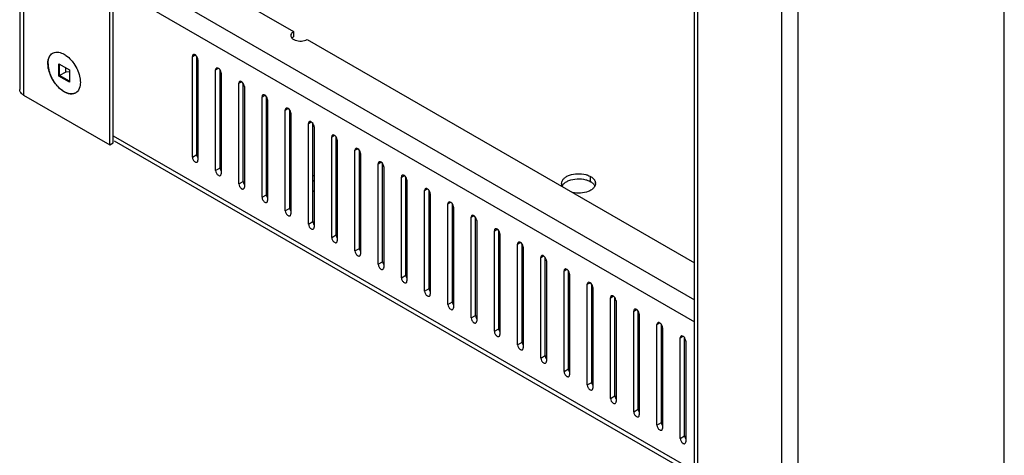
# Model space of a CAD drawing. Header units: inches. Extents: x 5 to 265, y 5 to 171.
# Tile 17 of 212: x 188.58 to 197.96, y 68.57 to 72.72. Entities that reach past the tile are written whole.
import ezdxf

# ---------------------------------------------------------------- set-up
doc = ezdxf.new("R2010")
doc.units = ezdxf.units.IN
doc.header["$LTSCALE"] = 14.96
doc.header["$MEASUREMENT"] = 0
doc.layers.get('0').update_dxf_attribs({"linetype": 'CONTINUOUS'})
doc.layers.add('03_ALL_AXES', color=7, linetype='CONTINUOUS')

msp = doc.modelspace()

# ---------------------------------------------------------------- linework, layer by layer
at = {"color": 7, "linetype": 'Continuous'}
for p, q in [((188.5768, 127.2728), (188.5768, 72.0541)), ((188.6146, 127.251), (188.6146, 72.0014)), ((197.9576, 59.5594), (197.9576, 125.6961)), ((195.8363, 124.5603), (195.8363, 58.4236)), ((195.9904, 124.5603), (195.9904, 58.4236)), ((195.0046, 60.5139), (195.0046, 123.458)), ((195.0365, 60.4694), (195.0365, 123.438)), ((189.4348, 71.5278), (189.4348, 73.1098)), ((189.4681, 71.547), (189.4681, 73.1167)), ((189.6127, 73.1635), (195.0046, 70.0505)), ((189.5041, 73.0155), (195.0046, 69.8399)), ((188.9498, 72.2998), (189.0509, 72.2415)), ((188.9498, 72.1831), (188.9498, 72.2998)), ((188.9568, 72.1872), (188.9568, 72.2958)), ((189.0163, 72.2215), (189.0163, 72.2614)), ((189.0509, 72.2415), (189.0509, 72.1247)), ((188.9568, 72.1872), (188.9498, 72.1831)), ((189.0509, 72.1247), (188.9498, 72.1831)), ((189.0163, 72.2215), (188.9568, 72.1872)), ((189.0509, 72.1329), (188.9568, 72.1872)), ((189.0509, 72.2222), (189.0163, 72.2215)), ((188.6146, 72.0014), (189.4348, 71.5278)), ((189.4681, 71.614), (195.0046, 68.4175)), ((189.4348, 71.5278), (189.4681, 71.547)), ((189.4782, 71.5645), (195.0046, 68.3739))]:
    msp.add_line(p, q, dxfattribs=at)
for centre, radius, start, end in [((188.9277, 72.338), 0.0735, 120.01018, 131.09636), ((189.0729, 72.0865), 0.0735, 300.01018, 311.09636), ((189.0709, 72.0888), 0.0766, 311.11276, 316.26509)]:
    msp.add_arc(centre, radius, start, end, dxfattribs=at)
for points, knots in [([(188.8495, 72.2596), (188.8449, 72.2857), (188.8422, 72.3338), (188.8638, 72.3799), (188.8794, 72.3934)], [0, 0, 0, 0, 0.561658, 1, 1, 1, 1]), ([(188.9332, 72.4119), (188.9386, 72.4118), (188.9621, 72.4093), (188.9846, 72.4), (189.0003, 72.3909)], [0, 0, 0, 0, 0.228297, 1, 1, 1, 1]), ([(189.0003, 72.3909), (189.0062, 72.3875), (189.0308, 72.3715), (189.0526, 72.3513), (189.0674, 72.3344)], [0, 0, 0, 0, 0.233029, 1, 1, 1, 1]), ([(189.0674, 72.3344), (189.0727, 72.3285), (189.0933, 72.3034), (189.1105, 72.2757), (189.1213, 72.2538)], [0, 0, 0, 0, 0.24633, 1, 1, 1, 1]), ([(188.8794, 72.1707), (188.8758, 72.178), (188.8629, 72.2065), (188.8536, 72.2367), (188.8495, 72.2596)], [0, 0, 0, 0, 0.258629, 1, 1, 1, 1]), ([(189.1213, 72.2538), (189.1248, 72.2465), (189.1377, 72.218), (189.1471, 72.1878), (189.1511, 72.1649)], [0, 0, 0, 0, 0.258629, 1, 1, 1, 1]), ([(188.9338, 72.0894), (188.9284, 72.0954), (188.9077, 72.1207), (188.8903, 72.1486), (188.8794, 72.1707)], [0, 0, 0, 0, 0.246233, 1, 1, 1, 1]), ([(189.1511, 72.1649), (189.1518, 72.1612), (189.154, 72.1467), (189.1551, 72.1319), (189.155, 72.1211)], [0, 0, 0, 0, 0.259671, 1, 1, 1, 1]), ([(188.6146, 72.0014), (188.6039, 72.0075), (188.5857, 72.0216), (188.5768, 72.044), (188.5768, 72.0541)], [0, 0, 0, 0, 0.550026, 1, 1, 1, 1]), ([(189.0003, 72.0337), (188.9945, 72.037), (188.9701, 72.0528), (188.9486, 72.0728), (188.9338, 72.0894)], [0, 0, 0, 0, 0.233124, 1, 1, 1, 1]), ([(189.155, 72.1211), (189.1549, 72.1124), (189.1528, 72.0823), (189.1412, 72.0515), (189.1262, 72.0358)], [0, 0, 0, 0, 0.285287, 1, 1, 1, 1]), ([(189.0674, 72.0126), (189.0641, 72.0127), (189.0498, 72.0137), (189.0359, 72.0176), (189.0257, 72.0215)], [0, 0, 0, 0, 0.23573, 1, 1, 1, 1]), ([(189.1097, 72.0228), (189.1066, 72.0211), (189.0934, 72.0147), (189.0785, 72.0123), (189.0674, 72.0126)], [0, 0, 0, 0, 0.242839, 1, 1, 1, 1])]:
    msp.add_open_spline(points, degree=3, knots=knots, dxfattribs=at)
for points in [[(188.8909, 72.4017), (188.8962, 72.4047), (188.9018, 72.4071), (188.9077, 72.4088)], [(188.9077, 72.4088), (188.9159, 72.4111), (188.9246, 72.4121), (188.9332, 72.4119)], [(189.0257, 72.0215), (189.0169, 72.0248), (189.0084, 72.029), (189.0003, 72.0337)]]:
    msp.add_open_spline(points, degree=3, dxfattribs=at)
at = {"layer": '03_ALL_AXES', "color": 7, "linetype": 'Continuous'}
for p, q in [((189.9001, 73.3495), (191.186, 72.6071)), ((191.186, 72.6071), (191.186, 72.5581)), ((191.3154, 72.5324), (195.0046, 70.4024)), ((190.2218, 72.3697), (190.2484, 72.385)), ((190.2218, 71.4103), (190.2218, 72.3697)), ((190.2643, 71.4348), (190.2643, 72.3686)), ((190.2749, 72.339), (190.2749, 71.3797)), ((190.4432, 72.2419), (190.4697, 72.2572)), ((190.4432, 71.2825), (190.4432, 72.2419)), ((190.4856, 71.307), (190.4856, 72.2408)), ((190.4962, 72.2113), (190.4962, 71.2519)), ((190.6645, 72.1141), (190.691, 72.1294)), ((190.6645, 71.1547), (190.6645, 72.1141)), ((190.7069, 71.1792), (190.7069, 72.1131)), ((190.7175, 72.0835), (190.7175, 71.1241)), ((190.8858, 71.9863), (190.9123, 72.0016)), ((190.8858, 71.0269), (190.8858, 71.9863)), ((190.9283, 71.0514), (190.9283, 71.9853)), ((190.9389, 71.9557), (190.9389, 70.9963)), ((191.1071, 71.8585), (191.1337, 71.8739)), ((191.1071, 70.8992), (191.1071, 71.8585)), ((191.1496, 70.9237), (191.1496, 71.8575)), ((191.1602, 71.8279), (191.1602, 70.8685)), ((191.3285, 71.7308), (191.355, 71.7461)), ((191.3285, 70.7714), (191.3285, 71.7308)), ((191.3709, 70.7959), (191.3709, 71.7297)), ((191.3815, 71.7001), (191.3815, 70.7408)), ((191.5498, 71.603), (191.5763, 71.6183)), ((191.5498, 70.6436), (191.5498, 71.603)), ((191.5922, 70.6681), (191.5922, 71.6019)), ((191.6028, 71.5724), (191.6028, 70.613)), ((191.7711, 71.4752), (191.7976, 71.4905)), ((190.2218, 71.4103), (190.2643, 71.4348)), ((191.7711, 70.5158), (191.7711, 71.4752)), ((191.8136, 70.5403), (191.8136, 71.4742)), ((191.8242, 71.4446), (191.8242, 70.4852)), ((190.4432, 71.2825), (190.4856, 71.307)), ((191.9925, 71.3474), (192.019, 71.3627)), ((191.9925, 70.388), (191.9925, 71.3474)), ((192.0349, 70.4125), (192.0349, 71.3464)), ((192.0455, 71.3168), (192.0455, 70.3574)), ((192.2138, 71.2197), (192.2403, 71.235)), ((192.2138, 70.2603), (192.2138, 71.2197)), ((192.2562, 70.2848), (192.2562, 71.2186)), ((194.0156, 71.176), (194.0156, 71.2249)), ((190.6645, 71.1547), (190.7069, 71.1792)), ((192.2668, 71.189), (192.2668, 70.2296)), ((192.4351, 71.0919), (192.4616, 71.1072)), ((190.8858, 71.0269), (190.9283, 71.0514)), ((192.4351, 70.1325), (192.4351, 71.0919)), ((192.4775, 70.157), (192.4775, 71.0908)), ((192.4881, 71.0613), (192.4881, 70.1019)), ((191.1071, 70.8992), (191.1496, 70.9237)), ((192.6564, 70.9641), (192.6829, 70.9794)), ((192.6564, 70.0047), (192.6564, 70.9641)), ((192.6989, 70.0292), (192.6989, 70.9631)), ((192.7095, 70.9335), (192.7095, 69.9741)), ((192.8778, 70.8363), (192.9043, 70.8516)), ((192.8778, 69.8769), (192.8778, 70.8363)), ((192.9202, 69.9014), (192.9202, 70.8353)), ((191.3285, 70.7714), (191.3709, 70.7959)), ((192.9308, 70.8057), (192.9308, 69.8463)), ((191.5498, 70.6436), (191.5922, 70.6681)), ((193.0991, 70.7085), (193.1256, 70.7238)), ((193.0991, 69.7491), (193.0991, 70.7085)), ((193.1415, 69.7736), (193.1415, 70.7075)), ((193.1521, 70.6779), (193.1521, 69.7185)), ((193.3204, 70.5808), (193.3469, 70.5961)), ((193.3204, 69.6214), (193.3204, 70.5808)), ((193.3628, 69.6459), (193.3628, 70.5797)), ((193.3734, 70.5501), (193.3734, 69.5907)), ((191.7711, 70.5158), (191.8136, 70.5403)), ((193.5417, 70.453), (193.5682, 70.4683)), ((193.5417, 69.4936), (193.5417, 70.453)), ((193.5842, 69.5181), (193.5842, 70.4519)), ((191.9925, 70.388), (192.0349, 70.4125)), ((193.5948, 70.4224), (193.5948, 69.463)), ((192.2138, 70.2603), (192.2562, 70.2848)), ((193.7631, 70.3252), (193.7896, 70.3405)), ((193.7631, 69.3658), (193.7631, 70.3252)), ((193.8055, 69.3903), (193.8055, 70.3242)), ((193.8161, 70.2946), (193.8161, 69.3352)), ((193.9844, 70.1974), (194.0109, 70.2127)), ((193.9844, 69.238), (193.9844, 70.1974)), ((194.0268, 69.2625), (194.0268, 70.1964)), ((192.4351, 70.1325), (192.4775, 70.157)), ((194.0374, 70.1668), (194.0374, 69.2074)), ((194.2057, 70.0696), (194.2322, 70.0849)), ((192.6564, 70.0047), (192.6989, 70.0292)), ((194.2057, 69.1102), (194.2057, 70.0696)), ((194.2481, 69.1347), (194.2481, 70.0686)), ((194.2587, 70.039), (194.2587, 69.0796)), ((192.8778, 69.8769), (192.9202, 69.9014)), ((194.427, 69.9419), (194.4535, 69.9572)), ((194.427, 68.9825), (194.427, 69.9419)), ((194.4695, 69.007), (194.4695, 69.9408)), ((194.4801, 69.9112), (194.4801, 68.9518)), ((194.6484, 69.8141), (194.6749, 69.8294)), ((194.6484, 68.8547), (194.6484, 69.8141)), ((194.6908, 68.8792), (194.6908, 69.813)), ((193.0991, 69.7491), (193.1415, 69.7736)), ((194.7014, 69.7835), (194.7014, 68.8241)), ((194.8697, 69.6863), (194.8962, 69.7016)), ((193.3204, 69.6214), (193.3628, 69.6459)), ((194.8697, 68.7269), (194.8697, 69.6863)), ((194.9121, 68.7514), (194.9121, 69.6853)), ((194.9227, 69.6557), (194.9227, 68.6963)), ((193.5417, 69.4936), (193.5842, 69.5181)), ((193.7631, 69.3658), (193.8055, 69.3903)), ((193.9844, 69.238), (194.0268, 69.2625)), ((194.2057, 69.1102), (194.2481, 69.1347)), ((194.427, 68.9825), (194.4695, 69.007)), ((194.6484, 68.8547), (194.6908, 68.8792)), ((194.8697, 68.7269), (194.9121, 68.7514))]:
    msp.add_line(p, q, dxfattribs=at)
for centre, radius, start, end in [((190.314, 71.7943), 0.4344, 95.16947, 96.61317), ((190.314, 71.7453), 0.4344, 95.16947, 96.61317), ((190.3699, 71.9117), 0.2586, 60.67535, 63.08789), ((190.3706, 71.9619), 0.2571, 60.6711, 62.73663), ((190.3717, 72.1932), 0.2548, 296.88762, 299.97176), ((190.314, 72.3623), 0.4338, 263.38116, 264.82682), ((191.4686, 71.1038), 0.1584, 124.16044, 128.32633), ((191.5387, 70.9586), 0.3173, 78.18753, 80.12606), ((191.5387, 70.9096), 0.3173, 78.18753, 80.12606), ((191.4686, 71.0548), 0.1584, 124.16044, 128.32633), ((193.7941, 71.159), 0.0542, 179.9719, 188.59659), ((194.0087, 71.159), 0.0542, 359.9719, 8.59659), ((191.4682, 71.2134), 0.1575, 230.66724, 235.86624), ((191.5387, 71.3588), 0.3167, 279.7774, 281.82674)]:
    msp.add_arc(centre, radius, start, end, dxfattribs=at)
for points, knots in [([(191.186, 72.6071), (191.1784, 72.6027), (191.1654, 72.5927), (191.1592, 72.5768), (191.1592, 72.5697)], [0, 0, 0, 0, 0.550516, 1, 1, 1, 1]), ([(191.1592, 72.5697), (191.1592, 72.5652), (191.1614, 72.5558), (191.167, 72.5479), (191.1704, 72.5443)], [0, 0, 0, 0, 0.473992, 1, 1, 1, 1]), ([(191.186, 72.5581), (191.1844, 72.5572), (191.1785, 72.5535), (191.173, 72.549), (191.1696, 72.5452)], [0, 0, 0, 0, 0.265021, 1, 1, 1, 1]), ([(191.1704, 72.5443), (191.1724, 72.5423), (191.1816, 72.534), (191.193, 72.5283), (191.202, 72.525)], [0, 0, 0, 0, 0.226138, 1, 1, 1, 1]), ([(191.202, 72.525), (191.2206, 72.5182), (191.26, 72.5137), (191.2991, 72.5229), (191.3154, 72.5324)], [0, 0, 0, 0, 0.512471, 1, 1, 1, 1]), ([(188.8465, 72.3011), (188.8465, 72.3071), (188.847, 72.3189), (188.8495, 72.3359), (188.8531, 72.3492), (188.8567, 72.359), (188.8608, 72.368), (188.8669, 72.3783), (188.8758, 72.3889), (188.8861, 72.3976), (188.8938, 72.402), (188.8978, 72.4038)], [0, 0, 0, 0, 0.149681, 0.29107, 0.424162, 0.487787, 0.549579, 0.668139, 0.781385, 0.89125, 1, 1, 1, 1]), ([(190.2296, 72.3868), (190.2271, 72.3854), (190.2227, 72.3799), (190.2218, 72.3732), (190.2218, 72.3697)], [0, 0, 0, 0, 0.450018, 1, 1, 1, 1]), ([(190.2647, 72.369), (190.2609, 72.3747), (190.2526, 72.3839), (190.2404, 72.389), (190.2351, 72.3885)], [0, 0, 0, 0, 0.566578, 1, 1, 1, 1]), ([(190.2749, 72.339), (190.2749, 72.3415), (190.2738, 72.3521), (190.2693, 72.3622), (190.2647, 72.369)], [0, 0, 0, 0, 0.227956, 1, 1, 1, 1]), ([(188.8465, 72.3011), (188.8465, 72.2919), (188.8478, 72.2729), (188.853, 72.2442), (188.8614, 72.2147), (188.8729, 72.1852), (188.8872, 72.1563), (188.904, 72.1286), (188.9229, 72.1028), (188.9369, 72.0869), (188.9441, 72.0794)], [0, 0, 0, 0, 0.111125, 0.229386, 0.353486, 0.481816, 0.612562, 0.743796, 0.873569, 1, 1, 1, 1]), ([(190.4509, 72.2591), (190.4484, 72.2576), (190.4441, 72.2521), (190.4432, 72.2455), (190.4432, 72.2419)], [0, 0, 0, 0, 0.450018, 1, 1, 1, 1]), ([(190.486, 72.2412), (190.4822, 72.247), (190.4739, 72.2561), (190.4617, 72.2612), (190.4564, 72.2607)], [0, 0, 0, 0, 0.566578, 1, 1, 1, 1]), ([(190.4962, 72.2113), (190.4962, 72.2137), (190.4951, 72.2243), (190.4906, 72.2344), (190.486, 72.2412)], [0, 0, 0, 0, 0.227956, 1, 1, 1, 1]), ([(188.9441, 72.0794), (188.9494, 72.074), (188.9601, 72.0637), (188.9769, 72.0499), (188.9941, 72.038), (189.0059, 72.0314), (189.0118, 72.0285)], [0, 0, 0, 0, 0.266684, 0.523204, 0.768022, 1, 1, 1, 1]), ([(190.6723, 72.1313), (190.6697, 72.1298), (190.6654, 72.1243), (190.6645, 72.1177), (190.6645, 72.1141)], [0, 0, 0, 0, 0.450018, 1, 1, 1, 1]), ([(190.7074, 72.1135), (190.7035, 72.1192), (190.6953, 72.1284), (190.683, 72.1334), (190.6778, 72.133)], [0, 0, 0, 0, 0.566578, 1, 1, 1, 1]), ([(190.7175, 72.0835), (190.7175, 72.0859), (190.7164, 72.0965), (190.712, 72.1067), (190.7074, 72.1135)], [0, 0, 0, 0, 0.227956, 1, 1, 1, 1]), ([(189.0118, 72.0285), (189.0156, 72.0267), (189.0298, 72.0203), (189.0451, 72.0159), (189.0565, 72.0145)], [0, 0, 0, 0, 0.266609, 1, 1, 1, 1]), ([(189.0565, 72.0145), (189.0629, 72.0137), (189.0756, 72.0133), (189.0911, 72.0161), (189.1023, 72.0203), (189.1102, 72.0244), (189.1175, 72.0294), (189.122, 72.0333), (189.1241, 72.0354)], [0, 0, 0, 0, 0.26601, 0.515847, 0.637236, 0.757609, 0.878141, 1, 1, 1, 1]), ([(190.8936, 72.0035), (190.8911, 72.002), (190.8867, 71.9965), (190.8858, 71.9899), (190.8858, 71.9863)], [0, 0, 0, 0, 0.450018, 1, 1, 1, 1]), ([(190.9287, 71.9857), (190.9248, 71.9914), (190.9166, 72.0006), (190.9043, 72.0057), (190.8991, 72.0052)], [0, 0, 0, 0, 0.566578, 1, 1, 1, 1]), ([(190.9389, 71.9557), (190.9389, 71.9581), (190.9377, 71.9688), (190.9333, 71.9789), (190.9287, 71.9857)], [0, 0, 0, 0, 0.227956, 1, 1, 1, 1]), ([(191.1149, 71.8757), (191.1124, 71.8743), (191.108, 71.8688), (191.1071, 71.8621), (191.1071, 71.8585)], [0, 0, 0, 0, 0.450018, 1, 1, 1, 1]), ([(191.15, 71.8579), (191.1462, 71.8636), (191.1379, 71.8728), (191.1257, 71.8779), (191.1204, 71.8774)], [0, 0, 0, 0, 0.566578, 1, 1, 1, 1]), ([(191.1602, 71.8279), (191.1602, 71.8304), (191.1591, 71.841), (191.1546, 71.8511), (191.15, 71.8579)], [0, 0, 0, 0, 0.227956, 1, 1, 1, 1]), ([(191.3362, 71.7479), (191.3337, 71.7465), (191.3294, 71.741), (191.3285, 71.7343), (191.3285, 71.7308)], [0, 0, 0, 0, 0.450018, 1, 1, 1, 1]), ([(191.3713, 71.7301), (191.3675, 71.7358), (191.3592, 71.745), (191.347, 71.7501), (191.3417, 71.7496)], [0, 0, 0, 0, 0.566578, 1, 1, 1, 1]), ([(191.3815, 71.7001), (191.3815, 71.7026), (191.3804, 71.7132), (191.3759, 71.7233), (191.3713, 71.7301)], [0, 0, 0, 0, 0.227956, 1, 1, 1, 1]), ([(191.5576, 71.6202), (191.555, 71.6187), (191.5507, 71.6132), (191.5498, 71.6066), (191.5498, 71.603)], [0, 0, 0, 0, 0.450018, 1, 1, 1, 1]), ([(191.5927, 71.6023), (191.5888, 71.6081), (191.5806, 71.6172), (191.5683, 71.6223), (191.5631, 71.6219)], [0, 0, 0, 0, 0.566578, 1, 1, 1, 1]), ([(191.6028, 71.5724), (191.6028, 71.5748), (191.6017, 71.5854), (191.5973, 71.5955), (191.5927, 71.6023)], [0, 0, 0, 0, 0.227956, 1, 1, 1, 1]), ([(191.7789, 71.4924), (191.7764, 71.4909), (191.772, 71.4854), (191.7711, 71.4788), (191.7711, 71.4752)], [0, 0, 0, 0, 0.450018, 1, 1, 1, 1]), ([(191.814, 71.4746), (191.8101, 71.4803), (191.8019, 71.4895), (191.7896, 71.4945), (191.7844, 71.4941)], [0, 0, 0, 0, 0.566578, 1, 1, 1, 1]), ([(190.2218, 71.4103), (190.2218, 71.4012), (190.2281, 71.3832), (190.2405, 71.3689), (190.2484, 71.3643)], [0, 0, 0, 0, 0.500114, 1, 1, 1, 1]), ([(190.2643, 71.4348), (190.2643, 71.4334), (190.2646, 71.4275), (190.2662, 71.4217), (190.2678, 71.4174)], [0, 0, 0, 0, 0.231048, 1, 1, 1, 1]), ([(191.8242, 71.4446), (191.8242, 71.447), (191.823, 71.4576), (191.8186, 71.4678), (191.814, 71.4746)], [0, 0, 0, 0, 0.227956, 1, 1, 1, 1]), ([(190.2484, 71.3643), (190.2515, 71.3626), (190.2577, 71.36), (190.2646, 71.361), (190.2671, 71.3625)], [0, 0, 0, 0, 0.550834, 1, 1, 1, 1]), ([(190.2671, 71.3625), (190.2696, 71.364), (190.274, 71.3694), (190.2749, 71.3761), (190.2749, 71.3797)], [0, 0, 0, 0, 0.450018, 1, 1, 1, 1]), ([(190.4856, 71.307), (190.4856, 71.3056), (190.486, 71.2997), (190.4875, 71.2939), (190.4892, 71.2896)], [0, 0, 0, 0, 0.231048, 1, 1, 1, 1]), ([(192.0002, 71.3646), (191.9977, 71.3631), (191.9933, 71.3576), (191.9925, 71.351), (191.9925, 71.3474)], [0, 0, 0, 0, 0.450018, 1, 1, 1, 1]), ([(192.0353, 71.3468), (192.0315, 71.3525), (192.0232, 71.3617), (192.011, 71.3668), (192.0057, 71.3663)], [0, 0, 0, 0, 0.566578, 1, 1, 1, 1]), ([(192.0455, 71.3168), (192.0455, 71.3192), (192.0444, 71.3299), (192.0399, 71.34), (192.0353, 71.3468)], [0, 0, 0, 0, 0.227956, 1, 1, 1, 1]), ([(190.4432, 71.2825), (190.4432, 71.2734), (190.4494, 71.2555), (190.4618, 71.2411), (190.4697, 71.2366)], [0, 0, 0, 0, 0.500114, 1, 1, 1, 1]), ([(190.4697, 71.2366), (190.4728, 71.2348), (190.479, 71.2322), (190.4859, 71.2333), (190.4884, 71.2347)], [0, 0, 0, 0, 0.550834, 1, 1, 1, 1]), ([(190.4884, 71.2347), (190.491, 71.2362), (190.4953, 71.2417), (190.4962, 71.2483), (190.4962, 71.2519)], [0, 0, 0, 0, 0.450018, 1, 1, 1, 1]), ([(192.2215, 71.2368), (192.219, 71.2354), (192.2147, 71.2299), (192.2138, 71.2232), (192.2138, 71.2197)], [0, 0, 0, 0, 0.450018, 1, 1, 1, 1]), ([(192.2566, 71.219), (192.2528, 71.2247), (192.2445, 71.2339), (192.2323, 71.239), (192.227, 71.2385)], [0, 0, 0, 0, 0.566578, 1, 1, 1, 1]), ([(192.2668, 71.189), (192.2668, 71.1915), (192.2657, 71.2021), (192.2612, 71.2122), (192.2566, 71.219)], [0, 0, 0, 0, 0.227956, 1, 1, 1, 1]), ([(193.7399, 71.159), (193.7399, 71.1669), (193.7438, 71.1837), (193.7598, 71.2058), (193.7842, 71.2245), (193.8274, 71.2446), (193.8913, 71.2556), (193.9442, 71.2504), (193.9697, 71.2435)], [0, 0, 0, 0, 0.087232, 0.184044, 0.295672, 0.422614, 0.708159, 1, 1, 1, 1]), ([(193.8088, 71.1864), (193.8336, 71.1964), (193.8881, 71.2068), (193.9431, 71.2017), (193.9697, 71.1945)], [0, 0, 0, 0, 0.492405, 1, 1, 1, 1]), ([(193.9697, 71.2435), (193.9739, 71.2424), (193.9897, 71.2376), (194.0051, 71.231), (194.0156, 71.2249)], [0, 0, 0, 0, 0.263268, 1, 1, 1, 1]), ([(194.0156, 71.2249), (194.0195, 71.2227), (194.0332, 71.2139), (194.0455, 71.2024), (194.0521, 71.1925)], [0, 0, 0, 0, 0.272371, 1, 1, 1, 1]), ([(190.6645, 71.1547), (190.6645, 71.1456), (190.6707, 71.1277), (190.6831, 71.1133), (190.691, 71.1088)], [0, 0, 0, 0, 0.500114, 1, 1, 1, 1]), ([(190.691, 71.1088), (190.6941, 71.107), (190.7003, 71.1044), (190.7072, 71.1055), (190.7098, 71.1069)], [0, 0, 0, 0, 0.550834, 1, 1, 1, 1]), ([(190.7069, 71.1792), (190.7069, 71.1778), (190.7073, 71.1719), (190.7088, 71.1661), (190.7105, 71.1618)], [0, 0, 0, 0, 0.231048, 1, 1, 1, 1]), ([(190.7098, 71.1069), (190.7123, 71.1084), (190.7166, 71.1139), (190.7175, 71.1205), (190.7175, 71.1241)], [0, 0, 0, 0, 0.450018, 1, 1, 1, 1]), ([(192.4429, 71.109), (192.4403, 71.1076), (192.436, 71.1021), (192.4351, 71.0954), (192.4351, 71.0919)], [0, 0, 0, 0, 0.450018, 1, 1, 1, 1]), ([(192.478, 71.0912), (192.4741, 71.0969), (192.4659, 71.1061), (192.4536, 71.1112), (192.4484, 71.1107)], [0, 0, 0, 0, 0.566578, 1, 1, 1, 1]), ([(193.7466, 71.1365), (193.7479, 71.139), (193.7539, 71.1491), (193.7622, 71.1578), (193.7691, 71.1635)], [0, 0, 0, 0, 0.234163, 1, 1, 1, 1]), ([(193.7691, 71.1635), (193.7719, 71.1658), (193.7842, 71.175), (193.7979, 71.182), (193.8088, 71.1864)], [0, 0, 0, 0, 0.233874, 1, 1, 1, 1]), ([(193.9697, 71.1945), (193.9723, 71.1938), (193.9826, 71.1908), (193.9927, 71.1871), (194, 71.1839)], [0, 0, 0, 0, 0.25736, 1, 1, 1, 1]), ([(194, 71.1839), (194.0014, 71.1833), (194.0067, 71.1808), (194.0119, 71.1781), (194.0156, 71.176)], [0, 0, 0, 0, 0.256085, 1, 1, 1, 1]), ([(194.0156, 71.176), (194.0189, 71.1741), (194.0307, 71.1667), (194.0414, 71.1574), (194.0478, 71.1494)], [0, 0, 0, 0, 0.268125, 1, 1, 1, 1]), ([(194.0563, 71.1325), (194.055, 71.1301), (194.049, 71.1199), (194.0407, 71.1113), (194.0337, 71.1055)], [0, 0, 0, 0, 0.234163, 1, 1, 1, 1]), ([(194.0478, 71.1494), (194.0489, 71.1481), (194.0528, 71.143), (194.056, 71.1373), (194.058, 71.133)], [0, 0, 0, 0, 0.259767, 1, 1, 1, 1]), ([(194.0521, 71.1925), (194.0535, 71.1905), (194.0582, 71.1827), (194.0613, 71.1738), (194.0623, 71.1671)], [0, 0, 0, 0, 0.262095, 1, 1, 1, 1]), ([(194.0629, 71.159), (194.0629, 71.1568), (194.0624, 71.1476), (194.0594, 71.1387), (194.0563, 71.1325)], [0, 0, 0, 0, 0.244781, 1, 1, 1, 1]), ([(190.8858, 71.0269), (190.8858, 71.0178), (190.892, 70.9999), (190.9045, 70.9856), (190.9123, 70.981)], [0, 0, 0, 0, 0.500114, 1, 1, 1, 1]), ([(190.9283, 71.0514), (190.9283, 71.0501), (190.9286, 71.0441), (190.9302, 71.0383), (190.9318, 71.0341)], [0, 0, 0, 0, 0.231048, 1, 1, 1, 1]), ([(192.4881, 71.0613), (192.4881, 71.0637), (192.487, 71.0743), (192.4826, 71.0844), (192.478, 71.0912)], [0, 0, 0, 0, 0.227956, 1, 1, 1, 1]), ([(193.9941, 71.0826), (193.9708, 71.0732), (193.9198, 71.0629), (193.8681, 71.0664), (193.8427, 71.0722)], [0, 0, 0, 0, 0.490274, 1, 1, 1, 1]), ([(194.0337, 71.1055), (194.031, 71.1033), (194.0187, 71.0941), (194.0049, 71.087), (193.9941, 71.0826)], [0, 0, 0, 0, 0.233874, 1, 1, 1, 1]), ([(190.9123, 70.981), (190.9154, 70.9792), (190.9216, 70.9767), (190.9286, 70.9777), (190.9311, 70.9792)], [0, 0, 0, 0, 0.550834, 1, 1, 1, 1]), ([(190.9311, 70.9792), (190.9336, 70.9806), (190.938, 70.9861), (190.9389, 70.9927), (190.9389, 70.9963)], [0, 0, 0, 0, 0.450018, 1, 1, 1, 1]), ([(191.1496, 70.9237), (191.1496, 70.9223), (191.1499, 70.9164), (191.1515, 70.9105), (191.1531, 70.9063)], [0, 0, 0, 0, 0.231048, 1, 1, 1, 1]), ([(192.6642, 70.9813), (192.6617, 70.9798), (192.6573, 70.9743), (192.6564, 70.9677), (192.6564, 70.9641)], [0, 0, 0, 0, 0.450018, 1, 1, 1, 1]), ([(192.6993, 70.9634), (192.6954, 70.9692), (192.6872, 70.9783), (192.6749, 70.9834), (192.6697, 70.983)], [0, 0, 0, 0, 0.566578, 1, 1, 1, 1]), ([(192.7095, 70.9335), (192.7095, 70.9359), (192.7083, 70.9465), (192.7039, 70.9566), (192.6993, 70.9634)], [0, 0, 0, 0, 0.227956, 1, 1, 1, 1]), ([(191.1071, 70.8992), (191.1071, 70.8901), (191.1134, 70.8721), (191.1258, 70.8578), (191.1337, 70.8532)], [0, 0, 0, 0, 0.500114, 1, 1, 1, 1]), ([(191.1337, 70.8532), (191.1368, 70.8514), (191.143, 70.8489), (191.1499, 70.8499), (191.1524, 70.8514)], [0, 0, 0, 0, 0.550834, 1, 1, 1, 1]), ([(191.1524, 70.8514), (191.1549, 70.8528), (191.1593, 70.8583), (191.1602, 70.865), (191.1602, 70.8685)], [0, 0, 0, 0, 0.450018, 1, 1, 1, 1]), ([(192.8855, 70.8535), (192.883, 70.852), (192.8786, 70.8465), (192.8778, 70.8399), (192.8778, 70.8363)], [0, 0, 0, 0, 0.450018, 1, 1, 1, 1]), ([(192.9206, 70.8357), (192.9168, 70.8414), (192.9085, 70.8506), (192.8963, 70.8556), (192.891, 70.8552)], [0, 0, 0, 0, 0.566578, 1, 1, 1, 1]), ([(192.9308, 70.8057), (192.9308, 70.8081), (192.9297, 70.8187), (192.9252, 70.8289), (192.9206, 70.8357)], [0, 0, 0, 0, 0.227956, 1, 1, 1, 1]), ([(191.3285, 70.7714), (191.3285, 70.7623), (191.3347, 70.7443), (191.3471, 70.73), (191.355, 70.7254)], [0, 0, 0, 0, 0.500114, 1, 1, 1, 1]), ([(191.3709, 70.7959), (191.3709, 70.7945), (191.3713, 70.7886), (191.3728, 70.7828), (191.3745, 70.7785)], [0, 0, 0, 0, 0.231048, 1, 1, 1, 1]), ([(191.3737, 70.7236), (191.3763, 70.7251), (191.3806, 70.7305), (191.3815, 70.7372), (191.3815, 70.7408)], [0, 0, 0, 0, 0.450018, 1, 1, 1, 1]), ([(191.355, 70.7254), (191.3581, 70.7237), (191.3643, 70.7211), (191.3712, 70.7221), (191.3737, 70.7236)], [0, 0, 0, 0, 0.550834, 1, 1, 1, 1]), ([(191.5498, 70.6436), (191.5498, 70.6345), (191.556, 70.6166), (191.5684, 70.6022), (191.5763, 70.5977)], [0, 0, 0, 0, 0.500114, 1, 1, 1, 1]), ([(191.5922, 70.6681), (191.5922, 70.6667), (191.5926, 70.6608), (191.5941, 70.655), (191.5958, 70.6507)], [0, 0, 0, 0, 0.231048, 1, 1, 1, 1]), ([(193.1068, 70.7257), (193.1043, 70.7242), (193.1, 70.7188), (193.0991, 70.7121), (193.0991, 70.7085)], [0, 0, 0, 0, 0.450018, 1, 1, 1, 1]), ([(193.1419, 70.7079), (193.1381, 70.7136), (193.1298, 70.7228), (193.1176, 70.7279), (193.1123, 70.7274)], [0, 0, 0, 0, 0.566578, 1, 1, 1, 1]), ([(193.1521, 70.6779), (193.1521, 70.6803), (193.151, 70.691), (193.1465, 70.7011), (193.1419, 70.7079)], [0, 0, 0, 0, 0.227956, 1, 1, 1, 1]), ([(191.5763, 70.5977), (191.5794, 70.5959), (191.5856, 70.5933), (191.5925, 70.5944), (191.5951, 70.5958)], [0, 0, 0, 0, 0.550834, 1, 1, 1, 1]), ([(191.5951, 70.5958), (191.5976, 70.5973), (191.6019, 70.6028), (191.6028, 70.6094), (191.6028, 70.613)], [0, 0, 0, 0, 0.450018, 1, 1, 1, 1]), ([(193.3282, 70.5979), (193.3256, 70.5965), (193.3213, 70.591), (193.3204, 70.5843), (193.3204, 70.5808)], [0, 0, 0, 0, 0.450018, 1, 1, 1, 1]), ([(193.3633, 70.5801), (193.3594, 70.5858), (193.3512, 70.595), (193.3389, 70.6001), (193.3337, 70.5996)], [0, 0, 0, 0, 0.566578, 1, 1, 1, 1]), ([(193.3734, 70.5501), (193.3734, 70.5526), (193.3723, 70.5632), (193.3679, 70.5733), (193.3633, 70.5801)], [0, 0, 0, 0, 0.227956, 1, 1, 1, 1]), ([(191.7711, 70.5158), (191.7711, 70.5067), (191.7773, 70.4888), (191.7898, 70.4744), (191.7976, 70.4699)], [0, 0, 0, 0, 0.500114, 1, 1, 1, 1]), ([(191.7976, 70.4699), (191.8007, 70.4681), (191.8069, 70.4655), (191.8139, 70.4666), (191.8164, 70.468)], [0, 0, 0, 0, 0.550834, 1, 1, 1, 1]), ([(191.8136, 70.5403), (191.8136, 70.5389), (191.8139, 70.533), (191.8155, 70.5272), (191.8171, 70.523)], [0, 0, 0, 0, 0.231048, 1, 1, 1, 1]), ([(191.8164, 70.468), (191.8189, 70.4695), (191.8233, 70.475), (191.8242, 70.4816), (191.8242, 70.4852)], [0, 0, 0, 0, 0.450018, 1, 1, 1, 1]), ([(193.5495, 70.4701), (193.547, 70.4687), (193.5426, 70.4632), (193.5417, 70.4565), (193.5417, 70.453)], [0, 0, 0, 0, 0.450018, 1, 1, 1, 1]), ([(193.5846, 70.4523), (193.5807, 70.4581), (193.5725, 70.4672), (193.5602, 70.4723), (193.555, 70.4718)], [0, 0, 0, 0, 0.566578, 1, 1, 1, 1]), ([(193.5948, 70.4224), (193.5948, 70.4248), (193.5936, 70.4354), (193.5892, 70.4455), (193.5846, 70.4523)], [0, 0, 0, 0, 0.227956, 1, 1, 1, 1]), ([(191.9925, 70.388), (191.9925, 70.3789), (191.9987, 70.361), (192.0111, 70.3467), (192.019, 70.3421)], [0, 0, 0, 0, 0.500114, 1, 1, 1, 1]), ([(192.0349, 70.4125), (192.0349, 70.4112), (192.0352, 70.4052), (192.0368, 70.3994), (192.0384, 70.3952)], [0, 0, 0, 0, 0.231048, 1, 1, 1, 1]), ([(192.0377, 70.3403), (192.0403, 70.3417), (192.0446, 70.3472), (192.0455, 70.3538), (192.0455, 70.3574)], [0, 0, 0, 0, 0.450018, 1, 1, 1, 1]), ([(192.019, 70.3421), (192.0221, 70.3403), (192.0283, 70.3378), (192.0352, 70.3388), (192.0377, 70.3403)], [0, 0, 0, 0, 0.550834, 1, 1, 1, 1]), ([(192.2562, 70.2848), (192.2562, 70.2834), (192.2566, 70.2775), (192.2581, 70.2716), (192.2598, 70.2674)], [0, 0, 0, 0, 0.231048, 1, 1, 1, 1]), ([(193.7708, 70.3424), (193.7683, 70.3409), (193.7639, 70.3354), (193.7631, 70.3288), (193.7631, 70.3252)], [0, 0, 0, 0, 0.450018, 1, 1, 1, 1]), ([(193.8059, 70.3246), (193.8021, 70.3303), (193.7938, 70.3394), (193.7816, 70.3445), (193.7763, 70.3441)], [0, 0, 0, 0, 0.566578, 1, 1, 1, 1]), ([(193.8161, 70.2946), (193.8161, 70.297), (193.815, 70.3076), (193.8105, 70.3177), (193.8059, 70.3246)], [0, 0, 0, 0, 0.227956, 1, 1, 1, 1]), ([(192.2138, 70.2603), (192.2138, 70.2512), (192.22, 70.2332), (192.2324, 70.2189), (192.2403, 70.2143)], [0, 0, 0, 0, 0.500114, 1, 1, 1, 1]), ([(192.2403, 70.2143), (192.2434, 70.2125), (192.2496, 70.21), (192.2565, 70.211), (192.259, 70.2125)], [0, 0, 0, 0, 0.550834, 1, 1, 1, 1]), ([(192.259, 70.2125), (192.2616, 70.2139), (192.2659, 70.2194), (192.2668, 70.2261), (192.2668, 70.2296)], [0, 0, 0, 0, 0.450018, 1, 1, 1, 1]), ([(193.9921, 70.2146), (193.9896, 70.2131), (193.9853, 70.2076), (193.9844, 70.201), (193.9844, 70.1974)], [0, 0, 0, 0, 0.450018, 1, 1, 1, 1]), ([(194.0272, 70.1968), (194.0234, 70.2025), (194.0151, 70.2117), (194.0029, 70.2167), (193.9976, 70.2163)], [0, 0, 0, 0, 0.566578, 1, 1, 1, 1]), ([(194.0374, 70.1668), (194.0374, 70.1692), (194.0363, 70.1798), (194.0318, 70.19), (194.0272, 70.1968)], [0, 0, 0, 0, 0.227956, 1, 1, 1, 1]), ([(192.4351, 70.1325), (192.4351, 70.1234), (192.4413, 70.1054), (192.4537, 70.0911), (192.4616, 70.0866)], [0, 0, 0, 0, 0.500114, 1, 1, 1, 1]), ([(192.4616, 70.0866), (192.4647, 70.0848), (192.4709, 70.0822), (192.4778, 70.0832), (192.4804, 70.0847)], [0, 0, 0, 0, 0.550834, 1, 1, 1, 1]), ([(192.4775, 70.157), (192.4775, 70.1556), (192.4779, 70.1497), (192.4794, 70.1439), (192.4811, 70.1396)], [0, 0, 0, 0, 0.231048, 1, 1, 1, 1]), ([(192.4804, 70.0847), (192.4829, 70.0862), (192.4873, 70.0916), (192.4881, 70.0983), (192.4881, 70.1019)], [0, 0, 0, 0, 0.450018, 1, 1, 1, 1]), ([(194.2135, 70.0868), (194.2109, 70.0853), (194.2066, 70.0799), (194.2057, 70.0732), (194.2057, 70.0696)], [0, 0, 0, 0, 0.450018, 1, 1, 1, 1]), ([(194.2486, 70.069), (194.2447, 70.0747), (194.2365, 70.0839), (194.2242, 70.089), (194.219, 70.0885)], [0, 0, 0, 0, 0.566578, 1, 1, 1, 1]), ([(192.6564, 70.0047), (192.6564, 69.9956), (192.6626, 69.9777), (192.6751, 69.9633), (192.6829, 69.9588)], [0, 0, 0, 0, 0.500114, 1, 1, 1, 1]), ([(192.6989, 70.0292), (192.6989, 70.0278), (192.6992, 70.0219), (192.7008, 70.0161), (192.7024, 70.0118)], [0, 0, 0, 0, 0.231048, 1, 1, 1, 1]), ([(194.2587, 70.039), (194.2587, 70.0414), (194.2576, 70.0521), (194.2532, 70.0622), (194.2486, 70.069)], [0, 0, 0, 0, 0.227956, 1, 1, 1, 1]), ([(192.6829, 69.9588), (192.686, 69.957), (192.6922, 69.9544), (192.6992, 69.9555), (192.7017, 69.9569)], [0, 0, 0, 0, 0.550834, 1, 1, 1, 1]), ([(192.7017, 69.9569), (192.7042, 69.9584), (192.7086, 69.9639), (192.7095, 69.9705), (192.7095, 69.9741)], [0, 0, 0, 0, 0.450018, 1, 1, 1, 1]), ([(192.9202, 69.9014), (192.9202, 69.9), (192.9205, 69.8941), (192.9221, 69.8883), (192.9237, 69.8841)], [0, 0, 0, 0, 0.231048, 1, 1, 1, 1]), ([(194.4348, 69.959), (194.4323, 69.9576), (194.4279, 69.9521), (194.427, 69.9454), (194.427, 69.9419)], [0, 0, 0, 0, 0.450018, 1, 1, 1, 1]), ([(194.4699, 69.9412), (194.466, 69.9469), (194.4578, 69.9561), (194.4455, 69.9612), (194.4403, 69.9607)], [0, 0, 0, 0, 0.566578, 1, 1, 1, 1]), ([(194.4801, 69.9112), (194.4801, 69.9137), (194.4789, 69.9243), (194.4745, 69.9344), (194.4699, 69.9412)], [0, 0, 0, 0, 0.227956, 1, 1, 1, 1]), ([(192.8778, 69.8769), (192.8778, 69.8678), (192.884, 69.8499), (192.8964, 69.8355), (192.9043, 69.831)], [0, 0, 0, 0, 0.500114, 1, 1, 1, 1]), ([(192.9043, 69.831), (192.9074, 69.8292), (192.9136, 69.8266), (192.9205, 69.8277), (192.923, 69.8291)], [0, 0, 0, 0, 0.550834, 1, 1, 1, 1]), ([(192.923, 69.8291), (192.9256, 69.8306), (192.9299, 69.8361), (192.9308, 69.8427), (192.9308, 69.8463)], [0, 0, 0, 0, 0.450018, 1, 1, 1, 1]), ([(194.6561, 69.8312), (194.6536, 69.8298), (194.6492, 69.8243), (194.6484, 69.8177), (194.6484, 69.8141)], [0, 0, 0, 0, 0.450018, 1, 1, 1, 1]), ([(194.6912, 69.8134), (194.6874, 69.8192), (194.6791, 69.8283), (194.6669, 69.8334), (194.6616, 69.8329)], [0, 0, 0, 0, 0.566578, 1, 1, 1, 1]), ([(194.7014, 69.7835), (194.7014, 69.7859), (194.7003, 69.7965), (194.6958, 69.8066), (194.6912, 69.8134)], [0, 0, 0, 0, 0.227956, 1, 1, 1, 1]), ([(193.0991, 69.7491), (193.0991, 69.7401), (193.1053, 69.7221), (193.1177, 69.7078), (193.1256, 69.7032)], [0, 0, 0, 0, 0.500114, 1, 1, 1, 1]), ([(193.1256, 69.7032), (193.1287, 69.7014), (193.1349, 69.6989), (193.1418, 69.6999), (193.1443, 69.7014)], [0, 0, 0, 0, 0.550834, 1, 1, 1, 1]), ([(193.1415, 69.7736), (193.1415, 69.7723), (193.1419, 69.7663), (193.1434, 69.7605), (193.1451, 69.7563)], [0, 0, 0, 0, 0.231048, 1, 1, 1, 1]), ([(193.1443, 69.7014), (193.1469, 69.7028), (193.1512, 69.7083), (193.1521, 69.7149), (193.1521, 69.7185)], [0, 0, 0, 0, 0.450018, 1, 1, 1, 1]), ([(194.8774, 69.7035), (194.8749, 69.702), (194.8706, 69.6965), (194.8697, 69.6899), (194.8697, 69.6863)], [0, 0, 0, 0, 0.450018, 1, 1, 1, 1]), ([(194.9125, 69.6857), (194.9087, 69.6914), (194.9004, 69.7005), (194.8882, 69.7056), (194.8829, 69.7052)], [0, 0, 0, 0, 0.566578, 1, 1, 1, 1]), ([(193.3204, 69.6214), (193.3204, 69.6123), (193.3266, 69.5943), (193.3391, 69.58), (193.3469, 69.5754)], [0, 0, 0, 0, 0.500114, 1, 1, 1, 1]), ([(193.3628, 69.6459), (193.3628, 69.6445), (193.3632, 69.6386), (193.3647, 69.6327), (193.3664, 69.6285)], [0, 0, 0, 0, 0.231048, 1, 1, 1, 1]), ([(194.9227, 69.6557), (194.9227, 69.6581), (194.9216, 69.6687), (194.9171, 69.6788), (194.9125, 69.6857)], [0, 0, 0, 0, 0.227956, 1, 1, 1, 1]), ([(193.3469, 69.5754), (193.35, 69.5736), (193.3562, 69.5711), (193.3631, 69.5721), (193.3657, 69.5736)], [0, 0, 0, 0, 0.550834, 1, 1, 1, 1]), ([(193.3657, 69.5736), (193.3682, 69.575), (193.3726, 69.5805), (193.3734, 69.5872), (193.3734, 69.5907)], [0, 0, 0, 0, 0.450018, 1, 1, 1, 1]), ([(193.5842, 69.5181), (193.5842, 69.5167), (193.5845, 69.5108), (193.5861, 69.505), (193.5877, 69.5007)], [0, 0, 0, 0, 0.231048, 1, 1, 1, 1]), ([(193.5417, 69.4936), (193.5417, 69.4845), (193.5479, 69.4665), (193.5604, 69.4522), (193.5682, 69.4477)], [0, 0, 0, 0, 0.500114, 1, 1, 1, 1]), ([(193.5682, 69.4477), (193.5713, 69.4459), (193.5775, 69.4433), (193.5845, 69.4443), (193.587, 69.4458)], [0, 0, 0, 0, 0.550834, 1, 1, 1, 1]), ([(193.587, 69.4458), (193.5895, 69.4473), (193.5939, 69.4527), (193.5948, 69.4594), (193.5948, 69.463)], [0, 0, 0, 0, 0.450018, 1, 1, 1, 1]), ([(193.7631, 69.3658), (193.7631, 69.3567), (193.7693, 69.3388), (193.7817, 69.3244), (193.7896, 69.3199)], [0, 0, 0, 0, 0.500114, 1, 1, 1, 1]), ([(193.8055, 69.3903), (193.8055, 69.3889), (193.8058, 69.383), (193.8074, 69.3772), (193.809, 69.3729)], [0, 0, 0, 0, 0.231048, 1, 1, 1, 1]), ([(193.8083, 69.318), (193.8109, 69.3195), (193.8152, 69.325), (193.8161, 69.3316), (193.8161, 69.3352)], [0, 0, 0, 0, 0.450018, 1, 1, 1, 1]), ([(193.7896, 69.3199), (193.7927, 69.3181), (193.7989, 69.3155), (193.8058, 69.3166), (193.8083, 69.318)], [0, 0, 0, 0, 0.550834, 1, 1, 1, 1]), ([(193.9844, 69.238), (193.9844, 69.2289), (193.9906, 69.211), (194.003, 69.1966), (194.0109, 69.1921)], [0, 0, 0, 0, 0.500114, 1, 1, 1, 1]), ([(194.0268, 69.2625), (194.0268, 69.2612), (194.0272, 69.2552), (194.0287, 69.2494), (194.0304, 69.2452)], [0, 0, 0, 0, 0.231048, 1, 1, 1, 1]), ([(194.0109, 69.1921), (194.014, 69.1903), (194.0202, 69.1877), (194.0271, 69.1888), (194.0296, 69.1902)], [0, 0, 0, 0, 0.550834, 1, 1, 1, 1]), ([(194.0296, 69.1902), (194.0322, 69.1917), (194.0365, 69.1972), (194.0374, 69.2038), (194.0374, 69.2074)], [0, 0, 0, 0, 0.450018, 1, 1, 1, 1]), ([(194.2057, 69.1102), (194.2057, 69.1012), (194.2119, 69.0832), (194.2244, 69.0689), (194.2322, 69.0643)], [0, 0, 0, 0, 0.500114, 1, 1, 1, 1]), ([(194.2322, 69.0643), (194.2353, 69.0625), (194.2415, 69.06), (194.2484, 69.061), (194.251, 69.0625)], [0, 0, 0, 0, 0.550834, 1, 1, 1, 1]), ([(194.2481, 69.1347), (194.2481, 69.1334), (194.2485, 69.1274), (194.25, 69.1216), (194.2517, 69.1174)], [0, 0, 0, 0, 0.231048, 1, 1, 1, 1]), ([(194.251, 69.0625), (194.2535, 69.0639), (194.2579, 69.0694), (194.2587, 69.0761), (194.2587, 69.0796)], [0, 0, 0, 0, 0.450018, 1, 1, 1, 1]), ([(194.427, 68.9825), (194.427, 68.9734), (194.4332, 68.9554), (194.4457, 68.9411), (194.4535, 68.9365)], [0, 0, 0, 0, 0.500114, 1, 1, 1, 1]), ([(194.4695, 69.007), (194.4695, 69.0056), (194.4698, 68.9997), (194.4714, 68.9938), (194.473, 68.9896)], [0, 0, 0, 0, 0.231048, 1, 1, 1, 1]), ([(194.4723, 68.9347), (194.4748, 68.9361), (194.4792, 68.9416), (194.4801, 68.9483), (194.4801, 68.9518)], [0, 0, 0, 0, 0.450018, 1, 1, 1, 1]), ([(194.4535, 68.9365), (194.4566, 68.9347), (194.4628, 68.9322), (194.4698, 68.9332), (194.4723, 68.9347)], [0, 0, 0, 0, 0.550834, 1, 1, 1, 1]), ([(194.6908, 68.8792), (194.6908, 68.8778), (194.6911, 68.8719), (194.6927, 68.8661), (194.6943, 68.8618)], [0, 0, 0, 0, 0.231048, 1, 1, 1, 1]), ([(194.6484, 68.8547), (194.6484, 68.8456), (194.6546, 68.8277), (194.667, 68.8133), (194.6749, 68.8088)], [0, 0, 0, 0, 0.500114, 1, 1, 1, 1]), ([(194.6749, 68.8088), (194.678, 68.807), (194.6842, 68.8044), (194.6911, 68.8054), (194.6936, 68.8069)], [0, 0, 0, 0, 0.550834, 1, 1, 1, 1]), ([(194.6936, 68.8069), (194.6962, 68.8084), (194.7005, 68.8138), (194.7014, 68.8205), (194.7014, 68.8241)], [0, 0, 0, 0, 0.450018, 1, 1, 1, 1]), ([(194.8697, 68.7269), (194.8697, 68.7178), (194.8759, 68.6999), (194.8883, 68.6855), (194.8962, 68.681)], [0, 0, 0, 0, 0.500114, 1, 1, 1, 1]), ([(194.8962, 68.681), (194.8993, 68.6792), (194.9055, 68.6766), (194.9124, 68.6777), (194.9149, 68.6791)], [0, 0, 0, 0, 0.550834, 1, 1, 1, 1]), ([(194.9121, 68.7514), (194.9121, 68.75), (194.9125, 68.7441), (194.914, 68.7383), (194.9157, 68.734)], [0, 0, 0, 0, 0.231048, 1, 1, 1, 1]), ([(194.9149, 68.6791), (194.9175, 68.6806), (194.9218, 68.6861), (194.9227, 68.6927), (194.9227, 68.6963)], [0, 0, 0, 0, 0.450018, 1, 1, 1, 1])]:
    msp.add_open_spline(points, degree=3, knots=knots, dxfattribs=at)
for points in [[(190.2351, 72.3885), (190.2332, 72.3884), (190.2313, 72.3878), (190.2296, 72.3868)], [(190.4564, 72.2607), (190.4545, 72.2606), (190.4526, 72.26), (190.4509, 72.2591)], [(190.6778, 72.133), (190.6758, 72.1328), (190.6739, 72.1322), (190.6723, 72.1313)], [(190.8991, 72.0052), (190.8972, 72.005), (190.8953, 72.0044), (190.8936, 72.0035)], [(191.1204, 71.8774), (191.1185, 71.8772), (191.1166, 71.8767), (191.1149, 71.8757)], [(191.3417, 71.7496), (191.3398, 71.7495), (191.3379, 71.7489), (191.3362, 71.7479)], [(191.5631, 71.6219), (191.5612, 71.6217), (191.5592, 71.6211), (191.5576, 71.6202)], [(191.7844, 71.4941), (191.7825, 71.4939), (191.7806, 71.4933), (191.7789, 71.4924)], [(190.2678, 71.4174), (190.2695, 71.413), (190.2718, 71.4087), (190.2744, 71.4048)], [(192.0057, 71.3663), (192.0038, 71.3661), (192.0019, 71.3656), (192.0002, 71.3646)], [(190.4892, 71.2896), (190.4909, 71.2852), (190.4931, 71.281), (190.4958, 71.277)], [(192.227, 71.2385), (192.2251, 71.2383), (192.2232, 71.2378), (192.2215, 71.2368)], [(190.7105, 71.1618), (190.7122, 71.1574), (190.7144, 71.1532), (190.7171, 71.1492)], [(192.4484, 71.1107), (192.4465, 71.1106), (192.4445, 71.11), (192.4429, 71.109)], [(193.7449, 71.1361), (193.7428, 71.1408), (193.7413, 71.1458), (193.7405, 71.1509)], [(193.751, 71.1251), (193.7487, 71.1286), (193.7466, 71.1322), (193.7449, 71.1361)], [(190.9318, 71.0341), (190.9335, 71.0296), (190.9358, 71.0254), (190.9384, 71.0215)], [(192.6697, 70.983), (192.6678, 70.9828), (192.6659, 70.9822), (192.6642, 70.9813)], [(191.1531, 70.9063), (191.1548, 70.9019), (191.1571, 70.8976), (191.1597, 70.8937)], [(192.891, 70.8552), (192.8891, 70.855), (192.8872, 70.8544), (192.8855, 70.8535)], [(191.3745, 70.7785), (191.3762, 70.7741), (191.3784, 70.7698), (191.3811, 70.7659)], [(191.5958, 70.6507), (191.5975, 70.6463), (191.5997, 70.6421), (191.6024, 70.6381)], [(193.1123, 70.7274), (193.1104, 70.7272), (193.1085, 70.7267), (193.1068, 70.7257)], [(193.3337, 70.5996), (193.3318, 70.5994), (193.3298, 70.5989), (193.3282, 70.5979)], [(191.8171, 70.523), (191.8188, 70.5185), (191.8211, 70.5143), (191.8237, 70.5103)], [(193.555, 70.4718), (193.5531, 70.4717), (193.5512, 70.4711), (193.5495, 70.4701)], [(192.0384, 70.3952), (192.0401, 70.3907), (192.0424, 70.3865), (192.045, 70.3826)], [(192.2598, 70.2674), (192.2615, 70.263), (192.2637, 70.2587), (192.2664, 70.2548)], [(193.7763, 70.3441), (193.7744, 70.3439), (193.7725, 70.3433), (193.7708, 70.3424)], [(193.9976, 70.2163), (193.9957, 70.2161), (193.9938, 70.2155), (193.9921, 70.2146)], [(192.4811, 70.1396), (192.4828, 70.1352), (192.485, 70.1309), (192.4877, 70.127)], [(194.219, 70.0885), (194.2171, 70.0883), (194.2151, 70.0878), (194.2135, 70.0868)], [(192.7024, 70.0118), (192.7041, 70.0074), (192.7064, 70.0032), (192.709, 69.9992)], [(194.4403, 69.9607), (194.4384, 69.9606), (194.4365, 69.96), (194.4348, 69.959)], [(192.9237, 69.8841), (192.9254, 69.8796), (192.9277, 69.8754), (192.9303, 69.8714)], [(194.6616, 69.8329), (194.6597, 69.8328), (194.6578, 69.8322), (194.6561, 69.8312)], [(193.1451, 69.7563), (193.1468, 69.7518), (193.149, 69.7476), (193.1517, 69.7437)], [(194.8829, 69.7052), (194.881, 69.705), (194.8791, 69.7044), (194.8774, 69.7035)], [(193.3664, 69.6285), (193.3681, 69.6241), (193.3703, 69.6198), (193.373, 69.6159)], [(193.5877, 69.5007), (193.5894, 69.4963), (193.5917, 69.492), (193.5943, 69.4881)], [(193.809, 69.3729), (193.8107, 69.3685), (193.813, 69.3643), (193.8156, 69.3603)], [(194.0304, 69.2452), (194.0321, 69.2407), (194.0343, 69.2365), (194.037, 69.2325)], [(194.2517, 69.1174), (194.2534, 69.113), (194.2556, 69.1087), (194.2583, 69.1048)], [(194.473, 68.9896), (194.4747, 68.9852), (194.477, 68.9809), (194.4796, 68.977)], [(194.6943, 68.8618), (194.696, 68.8574), (194.6983, 68.8531), (194.7009, 68.8492)], [(194.9157, 68.734), (194.9174, 68.7296), (194.9196, 68.7254), (194.9223, 68.7214)]]:
    msp.add_open_spline(points, degree=3, dxfattribs=at)

doc.saveas('drawing.dxf')
